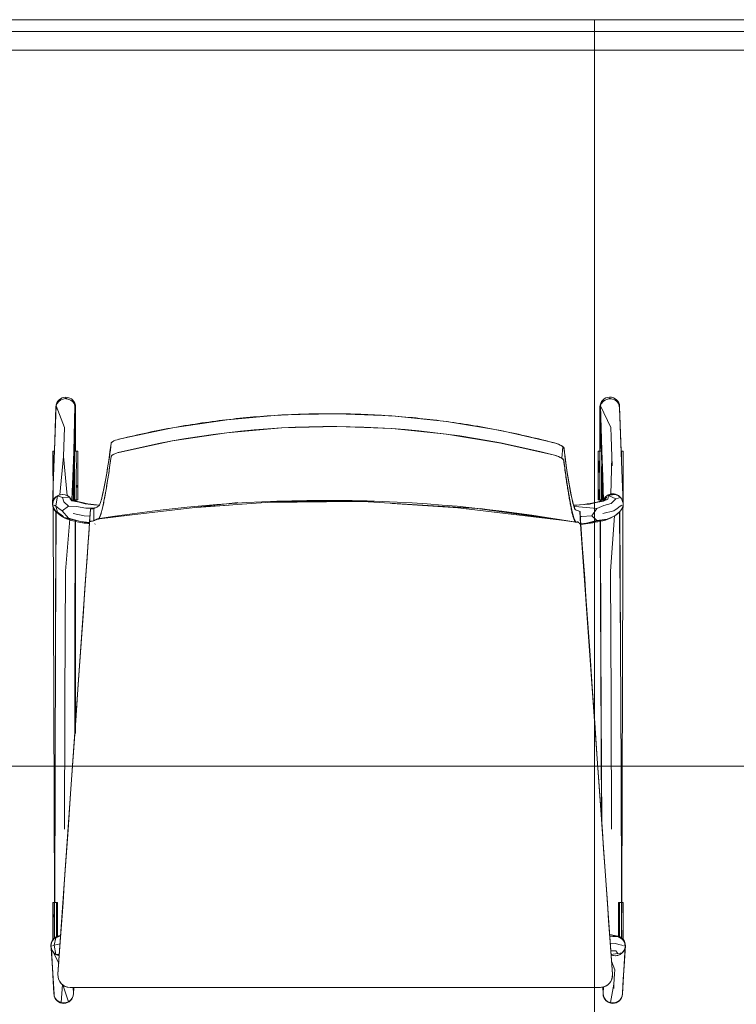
# Model space of a CAD drawing. Header units: millimetres. Extents: x -2932 to 42461, y -10716 to 17298.
# Tile 51 of 168: x 15526 to 16127, y 5185 to 6010. Entities that reach past the tile are written whole.
import ezdxf

# ---------------------------------------------------------------- set-up
doc = ezdxf.new("R2010")
doc.units = ezdxf.units.MM
doc.header["$MEASUREMENT"] = 0
doc.linetypes.add('Aligning Line', pattern=[635, 317.5, -317.5])
doc.linetypes.add('Small Dashed', pattern=[282.222222, 141.111111, -141.111111])
doc.layers.add('Chair-1_Pen_No__62', color=7, linetype='Continuous', lineweight=20, true_color=0xaaaaaa)
doc.layers.add('SA_LAGI_Pen_No__102', color=7, linetype='Continuous', lineweight=13, true_color=0xcccccc)
for name, color, linetype, lineweight in [('Grids-2_Pen_No__1', 7, 'Continuous', 13), ('I-FURN.IFC Model_Pen_No__2', 8, 'Continuous', 15), ('I-WALL.IFC Model_Pen_No__2', 8, 'Continuous', 15), ('SA_LAGI_Pen_No__2', 8, 'Continuous', 15), ('SA_VALGUSTI_Pen_No__20', 1, 'Continuous', 0), ('Walls-1_Pen_No__1', 7, 'Continuous', 13)]:
    doc.layers.add(name, color=color, linetype=linetype, lineweight=lineweight)

msp = doc.modelspace()

# ---------------------------------------------------------------- hatches: boundary and pattern name
at = {"layer": 'SA_LAGI_Pen_No__102', "linetype": 'Continuous', "lineweight": 13, "true_color": 0xcccccc}
h = msp.add_hatch(dxfattribs=at)
h.set_pattern_fill('Grid_60x60_0001', color=254, style=0, pattern_type=2)
h.set_pattern_definition([(180, (15407.45, 4784), (0, 600), []), (270, (15407.45, 4784), (600, 0), [])])
h.paths.add_polyline_path([(16188.75, 3445.5), (16188.75, 6010), (11558, 6010), (11558, 4360), (8190, 4360), (8190, 4478.5), (8790, 4476), (8790, 6010), (5453.75, 6010), (5453.75, 3445.5)])

# ---------------------------------------------------------------- linework, layer by layer
at = {"layer": 'Chair-1_Pen_No__62', "color": 253, "linetype": 'Continuous', "lineweight": 20, "true_color": 0xaaaaaa}
for p, q in [((15554.89, 5648.28), (15556.24, 5685.62)), ((15571, 5607.64), (15572.7, 5684.67)), ((15572.76, 5685.32), (15572.76, 5648.28)), ((16015.25, 5607.72), (16012.28, 5685.4)), ((16012.48, 5648.28), (16012.48, 5685.4)), ((16028.97, 5685.7), (16030.32, 5648.28)), ((15569.7, 5607.59), (15572.45, 5673.64)), ((15553.73, 5648.28), (15554.89, 5648.28)), ((15553.86, 5606.66), (15553.73, 5648.28)), ((15572.76, 5648.28), (15574.71, 5648.28)), ((15574.71, 5648.28), (15574.71, 5607.63)), ((16010.87, 5648.28), (16012.48, 5648.28)), ((16010.87, 5607.63), (16010.87, 5648.28)), ((16030.32, 5648.28), (16031.87, 5648.28)), ((16031.87, 5648.28), (16030.72, 5270.07)), ((15573.34, 5607.64), (15571, 5607.64)), ((15573.3, 5607.63), (15573.3, 5606.38)), ((15574.71, 5607.63), (15573.3, 5607.63)), ((16012.68, 5607.63), (16010.87, 5607.63)), ((16012.68, 5606.38), (16012.68, 5607.63)), ((15554.89, 5270.07), (15553.88, 5601.28)), ((15585.22, 5599.84), (15557.96, 5209.9)), ((15991.45, 5599.37), (15990.19, 5603.04)), ((15995.5, 5597.73), (15991.45, 5599.37)), ((15996.25, 5587.08), (15995.5, 5597.73)), ((15572.59, 5589.6), (15572.59, 5411.8)), ((16023.06, 5209.94), (15996.25, 5587.08)), ((16013.7, 5341.61), (16012.59, 5589.6)), ((15553.7, 5270.07), (15554.89, 5270.07)), ((15553.7, 5238.69), (15553.7, 5270.07)), ((15555.19, 5270.07), (15557.42, 5270.07)), ((15557.42, 5270.07), (15557.42, 5241.74)), ((16028.11, 5270.07), (16028.11, 5241.71)), ((16030.62, 5270.07), (16028.11, 5270.07)), ((16030.72, 5270.07), (16031.88, 5270.07)), ((16031.88, 5270.07), (16031.88, 5239.21)), ((16026.12, 5242.1), (16020.7, 5243.15)), ((15554.63, 5193.17), (15552.23, 5233.47)), ((16033.75, 5233.47), (16031.35, 5193.17)), ((16015.03, 5193.4), (16014.83, 5199.17)), ((15568.17, 5198.94), (15571.14, 5198.94)), ((15571.14, 5198.94), (15570.95, 5193.4)), ((16012.9, 5198.94), (15571.14, 5198.94))]:
    msp.add_line(p, q, dxfattribs=at)
for centre, radius, start, end in [((15564.49, 5685.32), 8.26, 0, 177.9259), ((16020.73, 5685.4), 8.25, 2.0741, 180), ((15126.91, 5713.77), 479.33, 347.2071, 352.99363), ((15610.07, 5647.61), 10.68, 103.95404, 133.88298), ((16334.59, 5685.19), 353.9, 185.59391, 193.42421), ((15561.71, 5603.58), 8.49, 60.91463, 171.08537), ((16023.23, 5604.29), 8.36, 11.00083, 154.4465), ((15560.66, 5603.99), 7.3, 158.5522, 201.79837), ((15562.1, 5604.28), 7.68, 29.08537, 60.91463), ((15577.29, 5624.29), 18.35, 242.49424, 257.42299), ((15599.96, 5707.73), 104.79, 255.25958, 266.04181), ((15783.71, 4410.63), 1196.49, 79.94365, 99.26511), ((15518.68, 5632.66), 79.69, 338.29747, 341.70178), ((15986.02, 5707.72), 104.79, 272.375, 284.74058), ((16024.16, 5585.79), 23.67, 110.95701, 119.54566), ((15563.42, 5604.78), 10.16, 200.16049, 225.18225), ((15576.12, 5617.57), 28.18, 225.18225, 262.81775), ((15584.68, 5611.16), 11.33, 272.75671, 315.27028), ((16007.16, 5622.28), 33.12, 279.43439, 310.95564), ((16023.53, 5603.42), 8.16, 310.95564, 349.04436), ((15587.63, 5644.73), 57.13, 254.74746, 266.73606), ((15583.54, 5602.49), 13.12, 274.15795, 292.03522), ((15588.59, 5588.99), 1.72, 282.18212, 289.19869), ((15996.59, 5588.99), 1.72, 221.76384, 257.81788), ((15988.39, 5692.04), 105.26, 274.28203, 283.29287), ((15560.56, 5233.83), 8.52, 92.23531, 259.76469), ((16025.61, 5234.26), 7.86, 39.2858, 86.30908), ((15560.49, 5233.96), 8.27, 145.12837, 183.40244), ((16025.11, 5233.98), 8.53, 248.0276, 350.82497), ((16025.49, 5233.96), 8.27, 356.59756, 39.42476), ((15568.17, 5209.18), 10.24, 176, 270), ((16012.84, 5209.21), 10.24, 270, 4.06654), ((16012.58, 5209.56), 10.62, 271.68814, 282.20127), ((15562.78, 5193.69), 8.17, 183.654, 358), ((16023.2, 5193.69), 8.17, 182, 356.346)]:
    msp.add_arc(centre, radius, start, end, dxfattribs=at)
for centre, major_axis, ratio, start_param, end_param in [((15787.01, 4929.68), (740.94, -5.15), 0.997767, 1.322021, 1.82126), ((15609.43, 5645.35), (-6.98, -1.79), 0.284425, 4.795402, 6.157509), ((15973.55, 5642.54), (8.5, -2.28), 0.284931, 0.12333, 1.472568)]:
    msp.add_ellipse(centre, major_axis=major_axis, ratio=ratio, start_param=start_param, end_param=end_param, dxfattribs=at)
for points, knots in [([(15607.49, 5657.97), (15622.6, 5661.71), (15637.77, 5664.98), (15652.99, 5667.75), (15668.21, 5670.53), (15683.48, 5672.83), (15698.84, 5674.64), (15714.2, 5676.45), (15729.64, 5677.79), (15745.12, 5678.64), (15752.86, 5679.06), (15760.62, 5679.36), (15768.36, 5679.55), (15776.1, 5679.73), (15783.83, 5679.79), (15791.57, 5679.73), (15799.3, 5679.66), (15807.03, 5679.48), (15814.77, 5679.17), (15822.51, 5678.86), (15830.25, 5678.44), (15837.99, 5677.89), (15853.45, 5676.79), (15868.87, 5675.2), (15884.2, 5673.14), (15899.52, 5671.08), (15914.75, 5668.54), (15929.93, 5665.51), (15945.1, 5662.49), (15960.22, 5658.98), (15975.27, 5655)], [0, 0, 0, 0, 1, 1, 1, 2, 2, 2, 3, 3, 3, 4, 4, 4, 5, 5, 5, 6, 6, 6, 7, 7, 7, 8, 8, 8, 9, 9, 9, 10, 10, 10, 10]), ([(15975.27, 5655), (15976.25, 5654.7), (15977.19, 5654.36), (15978.05, 5653.99), (15978.91, 5653.63), (15979.69, 5653.24), (15980.33, 5652.85), (15980.65, 5652.66), (15980.94, 5652.46), (15981.19, 5652.27), (15981.45, 5652.08), (15981.66, 5651.89), (15981.83, 5651.7), (15982.01, 5651.52), (15982.14, 5651.34), (15982.23, 5651.17), (15982.32, 5651), (15982.37, 5650.84), (15982.38, 5650.69)], [0, 0, 0, 0, 1, 1, 1, 2, 2, 2, 3, 3, 3, 4, 4, 4, 5, 5, 5, 6, 6, 6, 6]), ([(15588.46, 5590.32), (15588.8, 5590.47), (15589.13, 5590.62), (15589.47, 5590.77), (15589.64, 5590.85), (15589.81, 5590.92), (15589.98, 5591), (15590.15, 5591.08), (15590.31, 5591.17), (15590.48, 5591.23), (15590.65, 5591.29), (15590.82, 5591.33), (15590.99, 5591.36), (15591.16, 5591.38), (15591.33, 5591.39), (15591.51, 5591.42), (15591.68, 5591.45), (15591.85, 5591.5), (15592.02, 5591.62), (15592.19, 5591.73), (15592.36, 5591.91), (15592.53, 5592.17), (15592.7, 5592.43), (15592.87, 5592.76), (15593.04, 5593.14), (15593.2, 5593.52), (15593.37, 5593.95), (15593.54, 5594.42), (15593.88, 5595.35), (15594.22, 5596.44), (15594.55, 5597.64), (15594.72, 5598.25), (15594.88, 5598.88), (15595.05, 5599.55), (15595.21, 5600.22), (15595.37, 5600.93), (15595.53, 5601.67), (15595.7, 5602.41), (15595.86, 5603.18), (15596.02, 5603.97), (15596.19, 5604.76), (15596.35, 5605.58), (15596.52, 5606.42), (15596.68, 5607.26), (15596.85, 5608.13), (15597.01, 5609.03), (15597.18, 5609.94), (15597.35, 5610.88), (15597.51, 5611.83), (15597.85, 5613.74), (15598.18, 5615.71), (15598.51, 5617.67), (15598.84, 5619.62), (15599.18, 5621.55), (15599.51, 5623.56), (15599.84, 5625.56), (15600.17, 5627.63), (15600.5, 5629.8), (15600.82, 5631.96), (15601.15, 5634.23), (15601.48, 5636.57), (15601.8, 5638.91), (15602.13, 5641.32), (15602.45, 5643.82)], [0, 0, 0, 0, 1, 1, 1, 2, 2, 2, 3, 3, 3, 4, 4, 4, 5, 5, 5, 6, 6, 6, 7, 7, 7, 8, 8, 8, 9, 9, 9, 10, 10, 10, 11, 11, 11, 12, 12, 12, 13, 13, 13, 14, 14, 14, 15, 15, 15, 16, 16, 16, 17, 17, 17, 18, 18, 18, 19, 19, 19, 20, 20, 20, 21, 21, 21, 21]), ([(15982.07, 5640.58), (15982.35, 5638.35), (15982.62, 5636.2), (15982.89, 5634.11), (15983.17, 5632.03), (15983.44, 5630.01), (15983.72, 5628.08), (15983.99, 5626.15), (15984.27, 5624.31), (15984.55, 5622.52), (15984.82, 5620.74), (15985.1, 5619.01), (15985.37, 5617.31), (15985.64, 5615.6), (15985.91, 5613.92), (15986.17, 5612.3), (15986.43, 5610.67), (15986.7, 5609.1), (15986.97, 5607.55), (15987.24, 5605.99), (15987.51, 5604.45), (15987.79, 5602.98), (15988.06, 5601.52), (15988.34, 5600.12), (15988.61, 5598.84), (15988.89, 5597.55), (15989.16, 5596.37), (15989.44, 5595.3), (15989.72, 5594.23), (15989.99, 5593.26), (15990.27, 5592.43), (15990.55, 5591.59), (15990.83, 5590.88), (15991.11, 5590.3), (15991.25, 5590.01), (15991.39, 5589.76), (15991.53, 5589.53), (15991.67, 5589.31), (15991.81, 5589.12), (15991.95, 5588.99), (15992.09, 5588.86), (15992.23, 5588.8), (15992.38, 5588.79), (15992.52, 5588.78), (15992.66, 5588.83), (15992.81, 5588.89), (15992.95, 5588.95), (15993.09, 5589.01), (15993.24, 5589.05), (15993.38, 5589.09), (15993.52, 5589.09), (15993.66, 5589.06), (15993.8, 5589.03), (15993.94, 5588.96), (15994.08, 5588.88), (15994.22, 5588.8), (15994.35, 5588.71), (15994.49, 5588.61), (15994.77, 5588.41), (15995.04, 5588.16), (15995.31, 5587.85)], [0, 0, 0, 0, 1, 1, 1, 2, 2, 2, 3, 3, 3, 4, 4, 4, 5, 5, 5, 6, 6, 6, 7, 7, 7, 8, 8, 8, 9, 9, 9, 10, 10, 10, 11, 11, 11, 12, 12, 12, 13, 13, 13, 14, 14, 14, 15, 15, 15, 16, 16, 16, 17, 17, 17, 18, 18, 18, 19, 19, 19, 20, 20, 20, 20])]:
    msp.add_open_spline(points, degree=3, knots=knots, dxfattribs=at)
at = {"layer": 'Grids-2_Pen_No__1', "color": 7, "linetype": 'Aligning Line', "lineweight": 13}
msp.add_line((121.41, 6000), (38421.56, 6000), dxfattribs=at)
at = {"layer": 'I-FURN.IFC Model_Pen_No__2', "color": 8, "linetype": 'Continuous', "lineweight": 15}
for p, q in [((15556.43, 5686.45), (15554.94, 5649)), ((15556.43, 5686.45), (15556.15, 5684.4)), ((15556.38, 5686.07), (15556.29, 5685.79)), ((15557.78, 5690.29), (15556.43, 5686.45)), ((15563.49, 5668.15), (15556.43, 5686.45)), ((15557.25, 5688.36), (15557.78, 5690.29)), ((15558.55, 5689.99), (15557.25, 5688.36)), ((15560.02, 5691.08), (15557.78, 5690.29)), ((15560.24, 5691.25), (15558.55, 5689.99)), ((15562.21, 5692.03), (15560.24, 5691.25)), ((15564.36, 5692.37), (15562.21, 5692.03)), ((15564.49, 5692.66), (15563.12, 5692.17)), ((15563.89, 5692.29), (15564.39, 5692.44)), ((15564.36, 5692.37), (15564.39, 5692.44)), ((15564.36, 5692.37), (15566.44, 5692.02)), ((15564.39, 5692.44), (15564.49, 5692.66)), ((15564.39, 5692.44), (15564.95, 5692.27)), ((15564.49, 5692.66), (15566.05, 5692.08)), ((15568.41, 5691.22), (15566.44, 5692.02)), ((15570.1, 5689.96), (15568.41, 5691.22)), ((15568.43, 5691.21), (15571.03, 5690.25)), ((15571.4, 5688.31), (15570.1, 5689.96)), ((15571.03, 5690.25), (15572.58, 5685.74)), ((15571.4, 5688.31), (15571.03, 5690.25)), ((15571.03, 5690.25), (15572.21, 5686.4)), ((15571.23, 5648.13), (15572.21, 5686.4)), ((15572.48, 5684.34), (15572.21, 5686.4)), ((16014.11, 5690.23), (16012.57, 5685.72)), ((16012.94, 5686.38), (16012.67, 5684.33)), ((16014.11, 5690.23), (16012.94, 5686.38)), ((16014.02, 5648.93), (16012.94, 5686.38)), ((16021.69, 5668.15), (16012.94, 5686.38)), ((16013.75, 5688.29), (16014.11, 5690.23)), ((16015.04, 5689.94), (16013.75, 5688.29)), ((16016.71, 5691.2), (16014.11, 5690.23)), ((16016.73, 5691.21), (16015.04, 5689.94)), ((16018.7, 5692.01), (16016.73, 5691.21)), ((16020.78, 5692.36), (16018.7, 5692.01)), ((16020.65, 5692.65), (16019.09, 5692.08)), ((16020.19, 5692.26), (16020.75, 5692.43)), ((16020.75, 5692.43), (16020.65, 5692.65)), ((16020.65, 5692.65), (16022.02, 5692.17)), ((16020.78, 5692.36), (16020.75, 5692.43)), ((16020.75, 5692.43), (16021.25, 5692.29)), ((16020.78, 5692.36), (16022.93, 5692.03)), ((16024.9, 5691.25), (16022.93, 5692.03)), ((16026.59, 5690), (16024.9, 5691.25)), ((16025.12, 5691.08), (16027.36, 5690.3)), ((16027.9, 5688.36), (16026.59, 5690)), ((16027.9, 5688.36), (16027.36, 5690.3)), ((16027.36, 5690.3), (16028.72, 5686.46)), ((16029, 5684.41), (16028.72, 5686.46)), ((16028.77, 5686.08), (16028.86, 5685.8)), ((15554.94, 5649), (15556.15, 5684.4)), ((15556.29, 5685.79), (15556.32, 5685.62)), ((15572.48, 5684.34), (15571.23, 5648.13)), ((15572.4, 5684.95), (15572.58, 5685.74)), ((15699.7, 5674.74), (15745.7, 5678.68)), ((15745.7, 5678.68), (15791.85, 5679.74)), ((15791.85, 5679.74), (15837.98, 5677.89)), ((15837.98, 5677.89), (15883.91, 5673.17)), ((16012.57, 5685.72), (16012.75, 5684.94)), ((16012.67, 5684.33), (16014.02, 5648.93)), ((16028.83, 5685.63), (16028.86, 5685.8)), ((16030.28, 5647.38), (16029, 5684.41)), ((15572.7, 5669.71), (15571.98, 5661.39)), ((15572.73, 5674.63), (15572.16, 5675.1)), ((15572.22, 5676.67), (15572.73, 5674.63)), ((15572.7, 5669.71), (15572.73, 5674.63)), ((15654.04, 5667.94), (15699.7, 5674.74)), ((15883.91, 5673.17), (15929.45, 5665.59)), ((16012.93, 5669.18), (16012.94, 5675.26)), ((16013, 5675.67), (16012.94, 5675.26)), ((16012.94, 5675.26), (16013.01, 5675.29)), ((15562.66, 5644.01), (15563.49, 5668.15)), ((15571.98, 5661.39), (15571.73, 5662.64)), ((15571.98, 5661.39), (15572.53, 5655.76)), ((15608.9, 5658.33), (15654.04, 5667.94)), ((15699.68, 5663.83), (15654.03, 5656.97)), ((15745.66, 5667.84), (15699.68, 5663.83)), ((15791.81, 5668.99), (15745.66, 5667.84)), ((15837.94, 5667.24), (15791.81, 5668.99)), ((15883.87, 5662.63), (15837.94, 5667.24)), ((15929.42, 5655.18), (15883.87, 5662.63)), ((15929.45, 5665.59), (15974.43, 5655.23)), ((16013.22, 5661.37), (16012.93, 5669.18)), ((16013.7, 5657.47), (16013.22, 5661.37)), ((16013.22, 5661.37), (16013.25, 5659.35)), ((16021.98, 5660.25), (16021.69, 5668.15)), ((15571.44, 5654.26), (15572.53, 5655.76)), ((15572.53, 5655.76), (15572.45, 5648.28)), ((15601.47, 5647.67), (15602.44, 5654.78)), ((15602.44, 5654.78), (15602.66, 5655.27)), ((15602.66, 5655.27), (15603.16, 5655.8)), ((15603.16, 5655.8), (15603.93, 5656.36)), ((15603.93, 5656.36), (15604.93, 5656.92)), ((15604.93, 5656.92), (15606.13, 5657.45)), ((15606.13, 5657.45), (15607.47, 5657.93)), ((15607.47, 5657.93), (15608.9, 5658.33)), ((15654.03, 5656.97), (15608.9, 5647.32)), ((15974.43, 5644.96), (15929.42, 5655.18)), ((15974.43, 5655.23), (15976.17, 5654.71)), ((15976.17, 5654.71), (15977.79, 5654.1)), ((15977.79, 5654.1), (15979.24, 5653.43)), ((15979.24, 5653.43), (15980.46, 5652.73)), ((16013.25, 5659.35), (16012.53, 5648.28)), ((16013.25, 5659.35), (16013.77, 5655.68)), ((16022.57, 5644.01), (16021.98, 5660.25)), ((15553.79, 5648.28), (15553.85, 5648.28)), ((15553.79, 5619.96), (15553.79, 5648.28)), ((15553.85, 5648.28), (15554.74, 5648.28)), ((15554.94, 5649), (15554.2, 5627.12)), ((15554.74, 5648.28), (15554.92, 5648.28)), ((15570.4, 5625.04), (15571.23, 5648.13)), ((15571.24, 5648.28), (15571.69, 5648.28)), ((15571.69, 5648.28), (15572.8, 5648.28)), ((15571.69, 5644.56), (15571.69, 5648.28)), ((15572.46, 5649.31), (15572.62, 5648.28)), ((15572.8, 5648.28), (15573.31, 5648.28)), ((15573.31, 5648.28), (15573.66, 5648.28)), ((15573.31, 5648.28), (15573.31, 5642.13)), ((15573.66, 5648.28), (15574.57, 5648.28)), ((15574.57, 5648.28), (15574.64, 5648.28)), ((15574.64, 5635.95), (15574.64, 5648.28)), ((15600.49, 5640.56), (15601.47, 5647.67)), ((15603.16, 5644.81), (15602.66, 5644.28)), ((15603.93, 5645.36), (15603.16, 5644.81)), ((15604.94, 5645.91), (15603.93, 5645.36)), ((15606.13, 5646.44), (15604.94, 5645.91)), ((15607.47, 5646.92), (15606.13, 5646.44)), ((15608.9, 5647.32), (15607.47, 5646.92)), ((15976.17, 5644.44), (15974.43, 5644.96)), ((15980.46, 5652.73), (15981.4, 5652.03)), ((15981.4, 5652.03), (15980.46, 5642.48)), ((15981.4, 5652.03), (15982.02, 5651.38)), ((15982.02, 5651.38), (15982.27, 5650.78)), ((15982.27, 5650.78), (15983.22, 5643.59)), ((16010.95, 5648.28), (16011.01, 5648.28)), ((16010.95, 5648.28), (16010.95, 5619.96)), ((16011.01, 5648.28), (16011.92, 5648.28)), ((16011.92, 5648.28), (16012.27, 5648.28)), ((16012.27, 5648.28), (16012.78, 5648.28)), ((16012.27, 5648.28), (16012.27, 5642.13)), ((16012.78, 5648.28), (16013.89, 5648.28)), ((16013.89, 5648.28), (16014.05, 5648.28)), ((16013.89, 5648.28), (16013.89, 5640.84)), ((16014.02, 5648.93), (16014.85, 5627.06)), ((16030.25, 5648.28), (16030.48, 5648.28)), ((16030.28, 5647.38), (16031.06, 5625.07)), ((16030.48, 5648.28), (16030.84, 5648.28)), ((16030.48, 5648.28), (16030.48, 5641.76)), ((16030.84, 5648.28), (16031.74, 5648.28)), ((16031.74, 5648.28), (16031.8, 5648.28)), ((16031.8, 5648.28), (16031.8, 5635.95)), ((15562.66, 5644.01), (15559.43, 5611.7)), ((15565.61, 5611.17), (15562.66, 5644.01)), ((15571, 5640.84), (15571, 5641.71)), ((15571, 5635.39), (15571, 5640.84)), ((15571.07, 5643.2), (15571.08, 5643.83)), ((15571.07, 5643.2), (15571.07, 5638.12)), ((15571.12, 5630.5), (15571.07, 5638.12)), ((15571.69, 5638.12), (15571.69, 5644.56)), ((15571.69, 5633.04), (15571.69, 5638.12)), ((15573.35, 5635.58), (15573.31, 5642.13)), ((15599.5, 5634.46), (15600.49, 5640.56)), ((15601.47, 5636.79), (15600.49, 5629.78)), ((15602.44, 5643.8), (15601.47, 5636.79)), ((15602.66, 5644.28), (15602.44, 5643.8)), ((15977.79, 5643.84), (15976.17, 5644.44)), ((15979.24, 5643.17), (15977.79, 5643.84)), ((15980.46, 5642.48), (15979.24, 5643.17)), ((15981.4, 5641.8), (15980.46, 5642.48)), ((15982.02, 5641.15), (15981.4, 5641.8)), ((15982.27, 5640.56), (15982.02, 5641.15)), ((15983.92, 5628.07), (15982.27, 5640.56)), ((15983.22, 5643.59), (15984.17, 5636.4)), ((16011.92, 5636.46), (16011.92, 5640.24)), ((16012.32, 5635.58), (16012.27, 5642.13)), ((16014.5, 5630.5), (16014.45, 5637.67)), ((16022.57, 5644.01), (16021.62, 5611.8)), ((16022.85, 5636.11), (16022.57, 5644.01)), ((16030.48, 5641.76), (16030.48, 5641.67)), ((15571, 5630.16), (15570.28, 5621.46)), ((15571, 5628.94), (15571, 5635.39)), ((15571, 5622.5), (15571, 5628.94)), ((15571.12, 5624.9), (15571.12, 5630.5)), ((15571.69, 5627.96), (15571.69, 5633.04)), ((15573.31, 5631.6), (15573.29, 5626.67)), ((15573.35, 5635.58), (15573.31, 5631.6)), ((15574.64, 5607.64), (15574.64, 5635.95)), ((15597.51, 5622.65), (15598.51, 5628.35)), ((15598.51, 5628.35), (15599.5, 5634.46)), ((15600.49, 5629.78), (15599.5, 5623.72)), ((15984.17, 5636.4), (15985.1, 5630.43)), ((15985.1, 5630.43), (15986.03, 5624.47)), ((16011.92, 5630.56), (16011.92, 5635.95)), ((16012.28, 5631.6), (16012.26, 5626.67)), ((16012.32, 5635.58), (16012.28, 5631.6)), ((16013.89, 5635.39), (16013.89, 5628.94)), ((16013.89, 5628.94), (16013.89, 5622.5)), ((16014.5, 5624.9), (16014.5, 5630.5)), ((16014.58, 5634.2), (16014.58, 5633.04)), ((16014.58, 5633.04), (16014.58, 5627.96)), ((16031.8, 5635.95), (16031.8, 5607.64)), ((15553.37, 5604.07), (15554.2, 5627.12)), ((15570.4, 5625.04), (15569.8, 5606.8)), ((15571, 5615.07), (15571, 5622.5)), ((15571.07, 5619.46), (15571.12, 5624.9)), ((15571.69, 5622.88), (15571.69, 5627.96)), ((15571.69, 5617.8), (15571.69, 5622.88)), ((15573.29, 5626.67), (15573.27, 5622.53)), ((15573.28, 5618.03), (15573.27, 5622.53)), ((15596.51, 5616.95), (15597.51, 5622.65)), ((15599.5, 5623.72), (15598.51, 5617.65)), ((15984.75, 5622.69), (15983.92, 5628.07)), ((15985.57, 5617.3), (15984.75, 5622.69)), ((15986.03, 5624.47), (15986.95, 5619.01)), ((16012.26, 5626.67), (16012.24, 5622.53)), ((16012.25, 5618.03), (16012.24, 5622.53)), ((16013.89, 5622.5), (16013.89, 5615.07)), ((16014.45, 5619.46), (16014.5, 5624.9)), ((16014.58, 5627.96), (16014.58, 5622.88)), ((16014.58, 5622.88), (16014.58, 5617.8)), ((16015.5, 5606.89), (16014.85, 5627.06)), ((16031.9, 5604.55), (16031.06, 5625.07)), ((15553.79, 5615.62), (15553.79, 5619.96)), ((15559.57, 5611.73), (15559.64, 5611.77)), ((15559.64, 5611.77), (15561.75, 5612.07)), ((15561.75, 5612.07), (15563.86, 5611.84)), ((15563.86, 5611.84), (15565.82, 5611.08)), ((15571, 5607.64), (15571, 5615.07)), ((15571.07, 5619.46), (15571.09, 5612.86)), ((15571.09, 5612.86), (15571.1, 5607.64)), ((15571.69, 5611.35), (15571.69, 5617.8)), ((15573.28, 5618.03), (15573.31, 5614.02)), ((15573.31, 5607.64), (15573.31, 5614.02)), ((15573.66, 5619.96), (15573.66, 5617.8)), ((15594.55, 5608.03), (15595.53, 5612.49)), ((15595.53, 5612.49), (15596.51, 5616.95)), ((15597.51, 5612.03), (15596.51, 5606.41)), ((15598.51, 5617.65), (15597.51, 5612.03)), ((15986.37, 5612.42), (15985.57, 5617.3)), ((15987.17, 5607.54), (15986.37, 5612.42)), ((15986.95, 5619.01), (15987.87, 5613.55)), ((15987.87, 5613.55), (15988.81, 5609.13)), ((16010.95, 5619.96), (16010.95, 5607.64)), ((16011.92, 5611.89), (16011.92, 5616.14)), ((16011.92, 5607.64), (16011.92, 5611.89)), ((16012.25, 5618.03), (16012.27, 5614.02)), ((16012.27, 5607.64), (16012.27, 5614.02)), ((16013.89, 5615.07), (16013.89, 5607.64)), ((16014.45, 5619.46), (16014.47, 5612.86)), ((16014.47, 5612.86), (16014.48, 5607.64)), ((16014.58, 5617.8), (16014.58, 5611.35)), ((16019.76, 5611.08), (16021.73, 5611.84)), ((16023.07, 5611.88), (16021.62, 5611.69)), ((16021.62, 5611.78), (16021.62, 5611.69)), ((16021.73, 5611.84), (16023.83, 5612.07)), ((16023.83, 5612.07), (16025.94, 5611.77)), ((16025.94, 5611.77), (16027.91, 5610.94)), ((15553.65, 5606.12), (15553.37, 5604.07)), ((15553.37, 5604.07), (15553.64, 5602.01)), ((15553.6, 5604.01), (15553.88, 5606.06)), ((15553.88, 5601.96), (15553.6, 5604.01)), ((15554.47, 5608.03), (15553.65, 5606.12)), ((15553.88, 5606.06), (15554.7, 5607.99)), ((15555.77, 5609.66), (15554.47, 5608.03)), ((15554.7, 5607.99), (15555.99, 5609.65)), ((15557.46, 5610.92), (15555.77, 5609.66)), ((15555.99, 5609.65), (15557.68, 5610.94)), ((15556.16, 5602.15), (15557.68, 5610.94)), ((15559.43, 5611.7), (15557.46, 5610.92)), ((15557.68, 5610.94), (15558.77, 5611.4)), ((15557.68, 5610.94), (15561.67, 5609.47)), ((15559.59, 5611.72), (15559.43, 5611.7)), ((15567.51, 5609.85), (15561.67, 5609.47)), ((15561.67, 5609.47), (15562.97, 5605.9)), ((15562.97, 5605.9), (15566.66, 5602.36)), ((15565.82, 5611.08), (15567.51, 5609.85)), ((15567.51, 5609.85), (15568.8, 5608.23)), ((15567.51, 5609.85), (15568.21, 5608.28)), ((15568.21, 5608.28), (15569.65, 5606.84)), ((15568.8, 5608.23), (15569.21, 5607.27)), ((15569.65, 5606.84), (15575.77, 5605.48)), ((15571.1, 5607.64), (15571, 5607.64)), ((15571.69, 5607.64), (15571.1, 5607.64)), ((15571.69, 5607.64), (15571.69, 5611.35)), ((15572.8, 5607.64), (15571.69, 5607.64)), ((15572.38, 5607.64), (15572.38, 5606.23)), ((15572.6, 5606.18), (15572.6, 5607.64)), ((15573.31, 5607.64), (15572.8, 5607.64)), ((15573.66, 5607.64), (15573.31, 5607.64)), ((15574.57, 5607.64), (15573.66, 5607.64)), ((15574.64, 5607.64), (15574.57, 5607.64)), ((15575.77, 5605.48), (15580.74, 5604.15)), ((15588.03, 5603.37), (15580.74, 5604.15)), ((15591.5, 5591.7), (15708.69, 5605.23)), ((15592.53, 5602.42), (15593.54, 5605.23)), ((15593.54, 5605.23), (15594.55, 5608.03)), ((15596.51, 5606.41), (15595.53, 5602.03)), ((15743.99, 5606.04), (15676.91, 5601.56)), ((15808.09, 5606.1), (15733.55, 5605.35)), ((15822.98, 5606.12), (15743.99, 5606.04)), ((15909.38, 5600.26), (15813.63, 5606.11)), ((15838.23, 5604.6), (15893.69, 5600.81)), ((15987.99, 5603.19), (15987.17, 5607.54)), ((15988.81, 5609.13), (15989.75, 5604.71)), ((15989.75, 5604.71), (15990.71, 5602.05)), ((15995.26, 5603.31), (16003.61, 5604.06)), ((16003.61, 5604.06), (16009.2, 5605.34)), ((16009.2, 5605.34), (16015.45, 5606.54)), ((16011.01, 5607.64), (16010.95, 5607.64)), ((16011.92, 5607.64), (16011.01, 5607.64)), ((16012.27, 5607.64), (16011.92, 5607.64)), ((16012.78, 5607.64), (16012.27, 5607.64)), ((16012.69, 5606.01), (16012.68, 5607.64)), ((16013.89, 5607.64), (16012.78, 5607.64)), ((16012.91, 5606.06), (16012.9, 5607.64)), ((16013.55, 5606.18), (16019.2, 5608.24)), ((16014.48, 5607.64), (16013.89, 5607.64)), ((16014.58, 5607.64), (16014.48, 5607.64)), ((16014.58, 5611.35), (16014.58, 5607.64)), ((16019.2, 5608.24), (16015.45, 5606.54)), ((16015.82, 5602.95), (16021.87, 5604.56)), ((16016.05, 5607.09), (16016.63, 5608)), ((16016.67, 5607.97), (16016.66, 5607.95)), ((16017.96, 5609.62), (16016.67, 5607.97)), ((16018.03, 5609.67), (16017.96, 5609.62)), ((16019.76, 5611.08), (16019.2, 5608.24)), ((16019.64, 5611), (16019.76, 5611.08)), ((16019.84, 5611.05), (16019.76, 5611.08)), ((16021.62, 5611.69), (16019.86, 5610.97)), ((16025.88, 5608.38), (16020.07, 5610.95)), ((16025.88, 5608.38), (16021.87, 5604.56)), ((16029.59, 5609.65), (16025.88, 5608.38)), ((16027.91, 5610.94), (16029.59, 5609.65)), ((16029.59, 5609.65), (16030.89, 5607.99)), ((16030.89, 5607.99), (16031.7, 5606.06)), ((16031.7, 5606.06), (16031.98, 5604.01)), ((16031.98, 5604.01), (16031.7, 5601.96)), ((16031.8, 5607.64), (16031.78, 5607.64)), ((15553.64, 5602.01), (15554.46, 5600.1)), ((15554.7, 5600.07), (15553.88, 5601.96)), ((15554.46, 5600.1), (15555.75, 5598.45)), ((15555.99, 5598.45), (15554.7, 5600.07)), ((15556.16, 5602.15), (15554.88, 5603.08)), ((15555.75, 5598.45), (15557.44, 5597.19)), ((15556.24, 5598.09), (15555.88, 5485.58)), ((15555.88, 5485.58), (15556.42, 5597.95)), ((15557.68, 5597.22), (15555.99, 5598.45)), ((15558.71, 5600.3), (15556.16, 5602.15)), ((15557.68, 5597.22), (15556.16, 5602.15)), ((15557.44, 5597.19), (15557.99, 5596.97)), ((15561.67, 5594.05), (15557.68, 5597.22)), ((15561.52, 5598.26), (15558.71, 5600.3)), ((15566.66, 5602.36), (15561.52, 5598.26)), ((15566.66, 5592.29), (15561.52, 5598.26)), ((15573.56, 5602.09), (15566.66, 5602.36)), ((15579.86, 5594.13), (15570.69, 5596.19)), ((15573.56, 5602.09), (15581.33, 5600.59)), ((15588.75, 5600.71), (15581.33, 5600.59)), ((15585.22, 5599.84), (15584.49, 5589.4)), ((15585.22, 5599.84), (15586, 5599.95)), ((15586, 5599.95), (15586.78, 5600.06)), ((15586.78, 5600.06), (15587.95, 5600.32)), ((15587.95, 5600.32), (15588.46, 5600.6)), ((15587.95, 5600.32), (15587.95, 5590)), ((15592.77, 5603.1), (15588.03, 5603.37)), ((15588.46, 5600.6), (15588.97, 5600.8)), ((15588.97, 5600.8), (15589.48, 5601)), ((15589.48, 5601), (15589.98, 5601.2)), ((15589.98, 5601.2), (15590.49, 5601.4)), ((15590.49, 5601.4), (15591.51, 5601.91)), ((15591.51, 5601.91), (15592.53, 5602.42)), ((15594.55, 5597.64), (15593.54, 5594.91)), ((15595.53, 5602.03), (15594.55, 5597.64)), ((15674, 5601.23), (15701.38, 5603.2)), ((15980.19, 5590.66), (15886.39, 5601.66)), ((15964.57, 5592.84), (15909.38, 5600.26)), ((15992.15, 5588.99), (15912.03, 5600.19)), ((15988.81, 5598.83), (15987.99, 5603.19)), ((15989.64, 5595.63), (15988.81, 5598.83)), ((15990.47, 5592.42), (15989.64, 5595.63)), ((15990.47, 5602.72), (15995.26, 5603.31)), ((15990.67, 5602.16), (15991.29, 5602.12)), ((15990.71, 5602.05), (15991.67, 5599.38)), ((15990.72, 5602.03), (15991.29, 5602.12)), ((15991.29, 5602.12), (16001.32, 5601.1)), ((15991.67, 5599.38), (15992.64, 5599.02)), ((15992.64, 5599.02), (15993.6, 5598.65)), ((15993.6, 5598.65), (15994.08, 5598.44)), ((15994.08, 5598.44), (15994.56, 5598.23)), ((15994.56, 5598.23), (15995.03, 5598.02)), ((15995.03, 5598.02), (15995.51, 5597.81)), ((15995.51, 5597.81), (15995.58, 5597.71)), ((15995.58, 5597.71), (15995.75, 5597.61)), ((15995.9, 5595.57), (15995.75, 5597.61)), ((15996.07, 5593.14), (15995.9, 5595.57)), ((16001.32, 5601.1), (16009.94, 5600.33)), ((16009.94, 5600.33), (16005.72, 5594.13)), ((16015.82, 5602.95), (16009.94, 5600.33)), ((16024.06, 5598.26), (16014.89, 5596.19)), ((16026.87, 5600.3), (16024.06, 5598.26)), ((16029.59, 5598.45), (16025.88, 5594.65)), ((16029.42, 5602.15), (16026.87, 5600.3)), ((16029.62, 5485.59), (16028.88, 5597.72)), ((16029.06, 5597.91), (16029.62, 5485.59)), ((16030.7, 5603.08), (16029.42, 5602.15)), ((16030.89, 5600.07), (16029.59, 5598.45)), ((16031.7, 5601.96), (16030.89, 5600.07)), ((15561.67, 5594.05), (15562.97, 5592.8)), ((15562.97, 5592.8), (15566.66, 5592.29)), ((15569.65, 5590.99), (15562.97, 5592.8)), ((15567.8, 5591.49), (15564.18, 5547.78)), ((15566.66, 5592.29), (15576.74, 5589.32)), ((15569.65, 5590.99), (15573.58, 5590.25)), ((15572.36, 5590.48), (15572.2, 5485.52)), ((15572.2, 5485.52), (15572.55, 5590.45)), ((15584.4, 5588.11), (15576.74, 5589.32)), ((15576.74, 5589.32), (15584.44, 5588.68)), ((15584.8, 5593.82), (15579.86, 5594.13)), ((15584.49, 5589.4), (15584.07, 5583.31)), ((15585.64, 5589.56), (15584.49, 5589.4)), ((15586.78, 5589.72), (15585.64, 5589.56)), ((15587.95, 5590), (15586.78, 5589.72)), ((15588.46, 5590.32), (15587.95, 5590)), ((15588.97, 5590.55), (15588.46, 5590.32)), ((15589.47, 5590.78), (15588.97, 5590.55)), ((15589.98, 5591), (15589.47, 5590.78)), ((15590.48, 5591.23), (15589.98, 5591)), ((15590.48, 5591.23), (15620.1, 5595)), ((15591.5, 5591.7), (15590.48, 5591.23)), ((15592.52, 5592.17), (15591.5, 5591.7)), ((15593.54, 5594.91), (15592.52, 5592.17)), ((15991.31, 5590.71), (15990.47, 5592.42)), ((15992.15, 5588.99), (15991.31, 5590.71)), ((15993, 5589.03), (15992.15, 5588.99)), ((15993.86, 5589.06), (15993, 5589.03)), ((15994.27, 5588.76), (15993.86, 5589.06)), ((15994.68, 5588.45), (15994.27, 5588.76)), ((15995.1, 5588.15), (15994.68, 5588.45)), ((15995.51, 5587.85), (15995.1, 5588.15)), ((15995.79, 5587.58), (15995.51, 5587.85)), ((15996.47, 5587.31), (15995.79, 5587.58)), ((15997.11, 5593.6), (15996.04, 5593.53)), ((15996.26, 5590.37), (15996.07, 5593.14)), ((15996.47, 5587.31), (15996.26, 5590.37)), ((15996.47, 5587.38), (16001.32, 5588.01)), ((15996.77, 5583.03), (15996.47, 5587.31)), ((16005.72, 5594.13), (15997.11, 5593.6)), ((16001.32, 5588.01), (16009.94, 5590.27)), ((16003.61, 5588.21), (16001.32, 5588.01)), ((16003.61, 5588.21), (16009.2, 5589.7)), ((16009.94, 5590.27), (16005.72, 5594.13)), ((16018.4, 5591.47), (16009.2, 5589.7)), ((16009.94, 5590.27), (16018.4, 5591.47)), ((16013.29, 5485.51), (16012.77, 5590.39)), ((16013.29, 5485.51), (16012.96, 5590.43)), ((16018.4, 5591.47), (16024.33, 5593.97)), ((16024.62, 5594.09), (16021.21, 5547.78)), ((16024.33, 5593.97), (16025.88, 5594.65)), ((15584.07, 5583.31), (15583.7, 5578.13)), ((15997.07, 5578.74), (15996.77, 5583.03)), ((15997.37, 5574.45), (15997.07, 5578.74)), ((15583.34, 5572.95), (15582.35, 5558.78)), ((15583.7, 5578.13), (15583.34, 5572.95)), ((15997.67, 5570.16), (15997.37, 5574.45)), ((15998.67, 5555.89), (15997.67, 5570.16)), ((15582.35, 5558.78), (15581.36, 5544.61)), ((15999.67, 5541.61), (15998.67, 5555.89)), ((15563.83, 5439.59), (15564.18, 5547.78)), ((16021.75, 5439.59), (16021.21, 5547.78)), ((15581.36, 5544.61), (15580.29, 5529.33)), ((16000.73, 5526.47), (15999.67, 5541.61)), ((15580.29, 5529.33), (15579.22, 5514.05)), ((16001.79, 5511.34), (16000.73, 5526.47)), ((15579.22, 5514.05), (15578.16, 5498.82)), ((16002.84, 5496.24), (16001.79, 5511.34)), ((15578.16, 5498.82), (15577.09, 5483.59)), ((16003.9, 5481.15), (16002.84, 5496.24)), ((15555.88, 5485.58), (15555.54, 5381.33)), ((15572.2, 5485.52), (15571.96, 5410.24)), ((15577.09, 5483.59), (15574.95, 5452.95)), ((16006.02, 5450.83), (16003.9, 5481.15)), ((16013.29, 5485.51), (16013.81, 5381.26)), ((16029.62, 5485.59), (16030.15, 5381.34)), ((15574.95, 5452.95), (15572.83, 5422.6)), ((16007.07, 5435.72), (16006.02, 5450.83)), ((15563.8, 5431.2), (15563.83, 5439.59)), ((16021.79, 5431.19), (16021.75, 5439.59)), ((15563.48, 5331.4), (15563.8, 5431.2)), ((16008.13, 5420.62), (16007.07, 5435.72)), ((16022.29, 5331.4), (16021.79, 5431.19)), ((15572.83, 5422.6), (15570.7, 5392.19)), ((16010.24, 5390.48), (16008.13, 5420.62)), ((15570.7, 5392.19), (15569.62, 5376.77)), ((16011.3, 5375.32), (16010.24, 5390.48)), ((15555.54, 5381.33), (15555.18, 5270.07)), ((15555.54, 5381.33), (15555.37, 5270.07)), ((16014.13, 5334.74), (16013.81, 5381.26)), ((16013.81, 5381.26), (16014.04, 5336.15)), ((16030.15, 5381.34), (16030.7, 5270.07)), ((16030.51, 5270.07), (16030.15, 5381.34)), ((15569.62, 5376.77), (15568.55, 5361.36)), ((16012.36, 5360.17), (16011.3, 5375.32)), ((15568.55, 5361.36), (15566.42, 5330.89)), ((16014.5, 5329.46), (16012.36, 5360.17)), ((15566.42, 5330.89), (15565.36, 5315.79)), ((16015.53, 5314.8), (16014.5, 5329.46)), ((15565.36, 5315.79), (15564.3, 5300.7)), ((16016.55, 5300.13), (16015.53, 5314.8)), ((15564.3, 5300.7), (15563.23, 5285.34)), ((16017.62, 5284.91), (16016.55, 5300.13)), ((15563.23, 5285.34), (15562.16, 5269.97)), ((16018.68, 5269.69), (16017.62, 5284.91)), ((15553.79, 5241.76), (15553.79, 5270.07)), ((15553.85, 5270.07), (15553.79, 5270.07)), ((15554.74, 5270.07), (15553.85, 5270.07)), ((15555.11, 5270.07), (15554.74, 5270.07)), ((15555.63, 5270.07), (15555.11, 5270.07)), ((15555.11, 5270.07), (15555.11, 5263.56)), ((15556.77, 5270.07), (15555.63, 5270.07)), ((15556.77, 5266.37), (15556.77, 5270.07)), ((15557.4, 5270.07), (15556.77, 5270.07)), ((15556.77, 5259.91), (15556.77, 5266.37)), ((15557.4, 5270.07), (15557.37, 5263.14)), ((15562.16, 5269.97), (15561.13, 5255.35)), ((16019.71, 5255.07), (16018.68, 5269.69)), ((16028.18, 5270.07), (16028.15, 5263.14)), ((16028.81, 5270.07), (16028.18, 5270.07)), ((16028.81, 5270.07), (16028.81, 5262.66)), ((16029.95, 5270.07), (16028.81, 5270.07)), ((16030.48, 5270.07), (16029.95, 5270.07)), ((16030.84, 5270.07), (16030.48, 5270.07)), ((16030.48, 5270.07), (16030.48, 5263.56)), ((16030.84, 5270.07), (16030.84, 5265.73)), ((16031.74, 5270.07), (16030.84, 5270.07)), ((16030.84, 5265.73), (16030.84, 5261.39)), ((16031.8, 5270.07), (16031.74, 5270.07)), ((16031.8, 5270.07), (16031.8, 5257.74)), ((15554.74, 5257.74), (15554.74, 5259.91)), ((15555.14, 5259.32), (15555.11, 5263.56)), ((15555.14, 5259.32), (15555.14, 5254.87)), ((15556.77, 5254.83), (15556.77, 5259.91)), ((15557.37, 5263.14), (15557.37, 5264.9)), ((15557.37, 5263.14), (15557.37, 5253.43)), ((16028.15, 5263.14), (16028.15, 5253.43)), ((16028.81, 5262.66), (16028.81, 5255.25)), ((16030.51, 5259.32), (16030.48, 5263.56)), ((16030.51, 5259.32), (16030.51, 5254.87)), ((16031.8, 5257.74), (16031.8, 5239.18)), ((15555.07, 5246.3), (15555.13, 5250.6)), ((15555.13, 5250.6), (15555.14, 5254.87)), ((15556.77, 5249.75), (15556.77, 5254.83)), ((15556.77, 5244.67), (15556.77, 5249.75)), ((15557.39, 5247.21), (15557.37, 5253.43)), ((15557.37, 5250.93), (15557.37, 5253.43)), ((15561.13, 5255.35), (15560.11, 5240.72)), ((16020.73, 5240.46), (16019.71, 5255.07)), ((16028.17, 5247.21), (16028.15, 5253.43)), ((16028.81, 5255.25), (16028.81, 5248.8)), ((16028.81, 5248.8), (16028.81, 5242.34)), ((16030.44, 5246.3), (16030.5, 5250.6)), ((16030.5, 5250.6), (16030.51, 5254.87)), ((15553.79, 5238.72), (15553.79, 5241.76)), ((15556.29, 5241.04), (15554.6, 5239.75)), ((15556.12, 5240.48), (15554.62, 5234.19)), ((15555.07, 5246.3), (15555.08, 5240.22)), ((15556.17, 5240.56), (15560.13, 5242.25)), ((15558.27, 5241.84), (15556.29, 5241.04)), ((15556.77, 5241.23), (15556.77, 5244.67)), ((15557.41, 5241.49), (15557.39, 5247.21)), ((15560.11, 5240.72), (15557.96, 5209.9)), ((15559.57, 5242.01), (15558.27, 5241.84)), ((15560.22, 5242.25), (15560.13, 5242.25)), ((15560.13, 5242.25), (15560.22, 5242.22)), ((16020.74, 5242.98), (16020.55, 5243.01)), ((16020.63, 5241.89), (16023.41, 5241.51)), ((16022.86, 5209.9), (16020.73, 5240.46)), ((16020.74, 5242.98), (16027.42, 5241.47)), ((16027.42, 5241.47), (16023.41, 5241.51)), ((16025.55, 5242.11), (16024.94, 5242.03)), ((16027.66, 5241.85), (16025.55, 5242.11)), ((16031.13, 5239.26), (16027.42, 5241.47)), ((16029.43, 5240.55), (16027.42, 5241.47)), ((16029.64, 5241.05), (16027.66, 5241.85)), ((16028.19, 5243.88), (16028.17, 5247.21)), ((16028.81, 5242.34), (16028.81, 5241.38)), ((16031.34, 5239.77), (16029.64, 5241.05)), ((16030.44, 5246.3), (16030.45, 5240.44)), ((16030.84, 5246.88), (16030.84, 5241.76)), ((16030.84, 5241.76), (16030.84, 5241.07)), ((16030.84, 5241.07), (16030.84, 5240.14)), ((15552.07, 5233.52), (15552.34, 5235.63)), ((15552.34, 5231.42), (15552.07, 5233.52)), ((15552.34, 5235.63), (15553.16, 5237.58)), ((15552.47, 5236.13), (15552.42, 5235.82)), ((15553.29, 5238.08), (15552.47, 5236.13)), ((15553.16, 5237.58), (15554.45, 5239.26)), ((15554.6, 5239.75), (15553.29, 5238.08)), ((15554.62, 5234.19), (15553.34, 5233.86)), ((15554.45, 5239.26), (15554.63, 5239.4)), ((15557.17, 5234.86), (15554.62, 5234.19)), ((15556.14, 5226.45), (15554.62, 5234.19)), ((15555.08, 5240.12), (15555.08, 5240.22)), ((15559.75, 5235.53), (15557.17, 5234.86)), ((16021.04, 5235.96), (16025.6, 5235.59)), ((16025.6, 5235.59), (16028.41, 5234.86)), ((16028.41, 5234.86), (16030.96, 5234.19)), ((16030.96, 5234.19), (16032.24, 5233.86)), ((16031.03, 5239.33), (16031.13, 5239.26)), ((16031.13, 5239.26), (16032.43, 5237.58)), ((16032.65, 5238.09), (16031.34, 5239.77)), ((16032.43, 5237.58), (16033.24, 5235.63)), ((16033.47, 5236.14), (16032.65, 5238.09)), ((16032.65, 5216.58), (16033.76, 5234.05)), ((16033.24, 5235.63), (16033.47, 5233.85)), ((16033.76, 5234.05), (16033.47, 5236.14)), ((16033.5, 5231.95), (16033.76, 5234.05)), ((15553.32, 5215), (15552.33, 5231.53)), ((15553.16, 5229.45), (15552.34, 5231.42)), ((15552.49, 5231.05), (15553.32, 5215)), ((15554.45, 5227.76), (15553.16, 5229.45)), ((15558.58, 5218.87), (15554.1, 5228.22)), ((15556.14, 5226.45), (15554.45, 5227.76)), ((15558.1, 5225.63), (15556.14, 5226.45)), ((15559.11, 5226.43), (15556.14, 5226.45)), ((15559.05, 5225.5), (15558.1, 5225.63)), ((16025.87, 5229.5), (16021.49, 5229.53)), ((16027.42, 5227.37), (16021.71, 5226.47)), ((16023.26, 5225.6), (16021.72, 5226.23)), ((16025.37, 5225.34), (16023.26, 5225.6)), ((16027.48, 5225.63), (16025.37, 5225.34)), ((16025.87, 5229.5), (16027.42, 5227.37)), ((16031.13, 5227.76), (16027.42, 5227.37)), ((16029.44, 5226.45), (16027.48, 5225.63)), ((16031.13, 5227.76), (16029.44, 5226.45)), ((16032.43, 5229.45), (16031.13, 5227.76)), ((16031.14, 5228.1), (16031.41, 5228.3)), ((16031.41, 5228.3), (16032.69, 5229.99)), ((16032.58, 5229.82), (16032.43, 5229.45)), ((16032.69, 5229.99), (16033.5, 5231.95)), ((16024.93, 5213.74), (16022.1, 5220.86)), ((16032.65, 5216.58), (16031.98, 5205.95)), ((15553.32, 5215), (15554.01, 5203.82)), ((15557.96, 5209.9), (15558.07, 5207.52)), ((15558.07, 5207.52), (15558.72, 5205.24)), ((16022.1, 5205.24), (16022.76, 5207.53)), ((16022.76, 5207.53), (16022.86, 5209.9)), ((16024.22, 5201.57), (16024.72, 5210.2)), ((16024.72, 5210.2), (16024.93, 5213.74)), ((15554.6, 5194.01), (15554.01, 5203.82)), ((15558.72, 5205.24), (15559.89, 5203.16)), ((15559.89, 5203.16), (15561.52, 5201.4)), ((15561.76, 5201.24), (15560.62, 5186.16)), ((15561.52, 5201.4), (15563.52, 5200.06)), ((15566.82, 5186.95), (15561.94, 5201.11)), ((15563.52, 5200.06), (15565.78, 5199.22)), ((15565.78, 5199.22), (15568.17, 5198.94)), ((16012.64, 5198.94), (16015.05, 5199.22)), ((16015.05, 5199.22), (16017.31, 5200.06)), ((16015.08, 5193.94), (16015.47, 5199.38)), ((16015.47, 5199.36), (16015.47, 5199.38)), ((16017.31, 5200.06), (16019.31, 5201.4)), ((16019.31, 5201.4), (16020.93, 5203.16)), ((16020.93, 5203.16), (16022.1, 5205.24)), ((16024.22, 5201.57), (16021.18, 5186.14)), ((16024.01, 5198.04), (16024.22, 5201.57)), ((16031.41, 5194.02), (16031.98, 5205.95)), ((15554.87, 5191.91), (15554.6, 5194.01)), ((15555.68, 5189.95), (15554.87, 5191.91)), ((15568.17, 5198.94), (15642.25, 5198.94)), ((15570.65, 5191.86), (15569.82, 5189.9)), ((15570.63, 5198.94), (15570.94, 5193.95)), ((15570.94, 5193.95), (15570.65, 5191.86)), ((15642.25, 5198.94), (15716.33, 5198.94)), ((15716.33, 5198.94), (15790.41, 5198.94)), ((15790.41, 5198.94), (15864.49, 5198.94)), ((15864.49, 5198.94), (15938.57, 5198.94)), ((15938.57, 5198.94), (16012.64, 5198.94)), ((16015.37, 5191.84), (16015.08, 5193.94)), ((16016.2, 5189.89), (16015.37, 5191.84)), ((16031.15, 5191.92), (16030.34, 5189.96)), ((16031.41, 5194.02), (16031.15, 5191.92)), ((15556.97, 5188.27), (15555.68, 5189.95)), ((15558.65, 5186.97), (15556.97, 5188.27)), ((15560.62, 5186.16), (15558.65, 5186.97)), ((15562.73, 5185.87), (15560.62, 5186.16)), ((15564.85, 5186.14), (15562.73, 5185.87)), ((15566.82, 5186.95), (15564.85, 5186.14)), ((15568.52, 5188.23), (15566.82, 5186.95)), ((15569.82, 5189.9), (15568.52, 5188.23)), ((15569.2, 5189.1), (15569.39, 5189.17)), ((15569.39, 5189.17), (15569.82, 5189.9)), ((16016.2, 5189.89), (16016.63, 5189.16)), ((16017.5, 5188.22), (16016.2, 5189.89)), ((16016.63, 5189.16), (16016.83, 5189.09)), ((16019.2, 5186.94), (16017.5, 5188.22)), ((16021.18, 5186.14), (16019.2, 5186.94)), ((16023.29, 5185.87), (16021.18, 5186.14)), ((16025.41, 5186.16), (16023.29, 5185.87)), ((16027.37, 5186.98), (16025.41, 5186.16)), ((16029.06, 5188.28), (16027.37, 5186.98)), ((16030.34, 5189.96), (16029.06, 5188.28))]:
    msp.add_line(p, q, dxfattribs=at)
at = {"layer": 'I-WALL.IFC Model_Pen_No__2', "color": 8, "linetype": 'Continuous', "lineweight": 15}
for p, q in [((16188.75, 6010), (9440, 6010)), ((16188.75, 6000), (11558, 6000))]:
    msp.add_line(p, q, dxfattribs=at)
at = {"layer": 'SA_LAGI_Pen_No__2', "color": 8, "linetype": 'Continuous', "lineweight": 15, "flags": 128}
msp.add_lwpolyline([(16188.75, 3445.5), (16188.75, 6010), (11558, 6010), (11558, 4360), (8190, 4360), (8190, 4478.5), (8790, 4476), (8790, 6010), (5453.75, 6010), (5453.75, 3445.5)], close=True, dxfattribs=at)
at = {"layer": 'SA_VALGUSTI_Pen_No__20', "color": 1, "linetype": 'Small Dashed', "lineweight": 0}
msp.add_open_spline([(13125.22, 5926.54), (13125.22, 5926.54), (13565.57, 5866.09), (13994.88, 5755.34), (14887.08, 5525.18), (15707.45, 5083.97), (15707.45, 5083.97)], degree=3, knots=[0, 0, 0, 0, 1, 1, 1, 2, 2, 2, 2], dxfattribs=at)
at = {"layer": 'Walls-1_Pen_No__1', "color": 7, "linetype": 'Continuous', "lineweight": 13}
msp.add_line((14720, 6010), (16188.75, 6010), dxfattribs=at)

doc.saveas('drawing.dxf')
